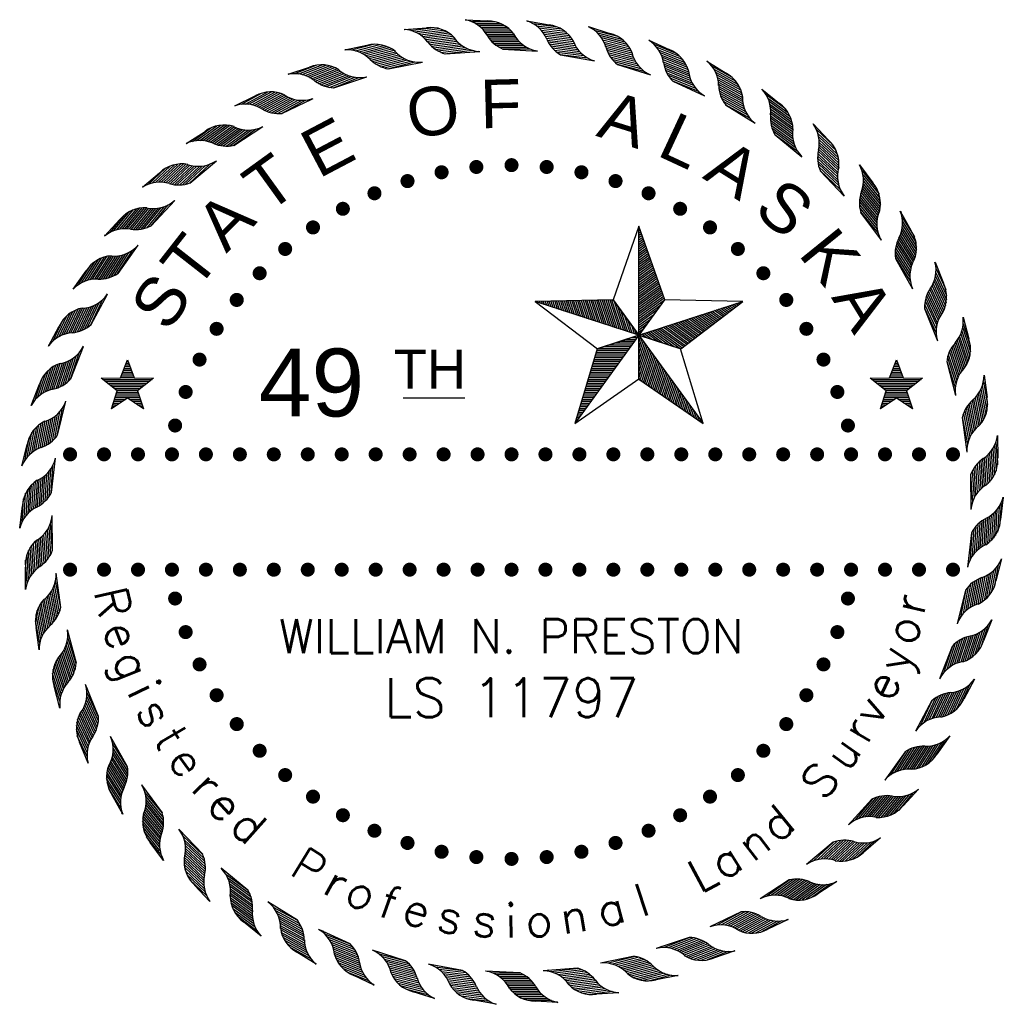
# Paper-space layout '18 NOTES' of a CAD drawing. Extents: x -13.5 to 34, y 0 to 22.
# Tile 6 of 9: x 25.8 to 27.8, y 1.4 to 3.4. Entities that reach past the tile are written whole.
import ezdxf
from ezdxf.enums import TextEntityAlignment as Align

# ---------------------------------------------------------------- set-up
doc = ezdxf.new("R2010")
doc.units = 0
doc.header["$MEASUREMENT"] = 0
doc.layers.add('V-ANNO-SEAL', color=3, linetype='Continuous')
doc.styles.add('HELV', font='HELV.SHX', dxfattribs={"oblique": 15})
doc.styles.add('L80', font='simplex.shx', dxfattribs={"height": 0.08})

# ---------------------------------------------------------------- blocks, each defined once
blk = doc.blocks.new('*X83')
at = {"color": 0}
for p, q in [((3.2609, -0.1013), (3.2633, -0.1013)), ((3.2732, -0.105), (3.3203, -0.105)), ((3.2808, -0.1087), (3.3325, -0.1087)), ((3.2867, -0.1125), (3.3401, -0.1125)), ((3.2914, -0.1163), (3.3458, -0.1163)), ((3.2954, -0.12), (3.3506, -0.12)), ((3.2988, -0.1237), (3.3545, -0.1237)), ((3.3017, -0.1275), (3.3579, -0.1275)), ((3.3042, -0.1313), (3.3602, -0.1313)), ((3.3064, -0.135), (3.3624, -0.135)), ((3.3089, -0.1388), (3.3649, -0.1388)), ((3.3117, -0.1425), (3.3678, -0.1425)), ((3.315, -0.1462), (3.3712, -0.1462)), ((3.3189, -0.15), (3.3751, -0.15)), ((3.3235, -0.1537), (3.3798, -0.1537)), ((3.3291, -0.1575), (3.3856, -0.1575)), ((3.3364, -0.1613), (3.3932, -0.1613)), ((3.3974, -0.165), (3.4053, -0.165))]:
    blk.add_line(p, q, dxfattribs=at)
blk = doc.blocks.new('*X84')
at = {"color": 0}
for p, q in [((4.1435, -0.81), (4.1543, -0.81)), ((4.1449, -0.8063), (4.1529, -0.8063)), ((4.1463, -0.8025), (4.1515, -0.8025)), ((4.1478, -0.7987), (4.1501, -0.7987)), ((4.1364, -0.8287), (4.1614, -0.8287)), ((4.1378, -0.825), (4.16, -0.825)), ((4.1393, -0.8212), (4.1586, -0.8212)), ((4.1407, -0.8175), (4.1572, -0.8175)), ((4.1421, -0.8137), (4.1558, -0.8137)), ((4.0982, -0.8362), (4.1997, -0.8362)), ((4.1029, -0.84), (4.1949, -0.84)), ((4.1077, -0.8438), (4.1902, -0.8438)), ((4.1125, -0.8475), (4.1854, -0.8475)), ((4.1172, -0.8512), (4.1806, -0.8512)), ((4.135, -0.8325), (4.1629, -0.8325)), ((4.122, -0.855), (4.1759, -0.855)), ((4.1246, -0.87), (4.1733, -0.87)), ((4.1258, -0.8662), (4.1721, -0.8662)), ((4.1267, -0.8588), (4.1711, -0.8588)), ((4.127, -0.8625), (4.1708, -0.8625)), ((4.1173, -0.8925), (4.1222, -0.8925)), ((4.1185, -0.8887), (4.1278, -0.8887)), ((4.1197, -0.885), (4.1335, -0.885)), ((4.1209, -0.8812), (4.1391, -0.8812)), ((4.1221, -0.8775), (4.1447, -0.8775)), ((4.1234, -0.8737), (4.1745, -0.8737)), ((4.1531, -0.8775), (4.1757, -0.8775)), ((4.1588, -0.8812), (4.1769, -0.8812)), ((4.1644, -0.885), (4.1781, -0.885)), ((4.17, -0.8887), (4.1793, -0.8887)), ((4.1756, -0.8925), (4.1806, -0.8925)), ((4.1161, -0.8962), (4.1166, -0.8962)), ((4.1813, -0.8962), (4.1818, -0.8962))]:
    blk.add_line(p, q, dxfattribs=at)
blk = doc.blocks.new('*X85')
at = {"color": 0}
for p, q in [((3.6032, -0.75), (3.6147, -0.75)), ((3.6148, -0.7462), (3.6174, -0.7462)), ((3.5455, -0.7687), (3.6011, -0.7687)), ((3.5571, -0.765), (3.6038, -0.765)), ((3.5686, -0.7612), (3.6065, -0.7612)), ((3.5801, -0.7575), (3.6092, -0.7575)), ((3.5917, -0.7537), (3.6119, -0.7537)), ((3.5268, -0.7913), (3.5848, -0.7913)), ((3.5279, -0.7875), (3.5875, -0.7875)), ((3.529, -0.7837), (3.5902, -0.7837)), ((3.5301, -0.78), (3.5929, -0.78)), ((3.5313, -0.7762), (3.5956, -0.7762)), ((3.534, -0.7725), (3.5983, -0.7725)), ((3.5212, -0.81), (3.5712, -0.81)), ((3.5223, -0.8063), (3.5739, -0.8063)), ((3.5234, -0.8025), (3.5766, -0.8025)), ((3.5245, -0.7987), (3.5793, -0.7987)), ((3.5257, -0.795), (3.582, -0.795)), ((3.5156, -0.8287), (3.5576, -0.8287)), ((3.5167, -0.825), (3.5603, -0.825)), ((3.5178, -0.8212), (3.563, -0.8212)), ((3.5189, -0.8175), (3.5657, -0.8175)), ((3.5201, -0.8137), (3.5684, -0.8137)), ((3.5089, -0.8512), (3.5412, -0.8512)), ((3.51, -0.8475), (3.544, -0.8475)), ((3.5111, -0.8438), (3.5467, -0.8438)), ((3.5122, -0.84), (3.5494, -0.84)), ((3.5133, -0.8362), (3.5521, -0.8362)), ((3.5145, -0.8325), (3.5548, -0.8325)), ((3.5033, -0.87), (3.5276, -0.87)), ((3.5044, -0.8662), (3.5304, -0.8662)), ((3.5055, -0.8625), (3.5331, -0.8625)), ((3.5066, -0.8588), (3.5358, -0.8588)), ((3.5077, -0.855), (3.5385, -0.855)), ((3.4965, -0.8925), (3.5113, -0.8925)), ((3.4977, -0.8887), (3.514, -0.8887)), ((3.4988, -0.885), (3.5168, -0.885)), ((3.4999, -0.8812), (3.5195, -0.8812)), ((3.501, -0.8775), (3.5222, -0.8775)), ((3.5021, -0.8737), (3.5249, -0.8737)), ((3.4909, -0.9113), (3.4977, -0.9113)), ((3.4921, -0.9075), (3.5004, -0.9075)), ((3.4932, -0.9037), (3.5032, -0.9037)), ((3.4943, -0.9), (3.5059, -0.9)), ((3.4954, -0.8962), (3.5086, -0.8962)), ((3.4865, -0.9263), (3.4868, -0.9263)), ((3.4876, -0.9225), (3.4896, -0.9225)), ((3.4887, -0.9187), (3.4923, -0.9187)), ((3.4898, -0.915), (3.495, -0.915))]:
    blk.add_line(p, q, dxfattribs=at)
blk = doc.blocks.new('J-Robar')
for p, q in [((-0.2181, 0.9804), (-0.1724, 0.9836)), ((-0.0941, 1), (-0.0484, 0.9975)), ((0.0313, 0.9977), (0.0764, 0.9894)), ((0.1562, 0.9859), (0.1999, 0.972)), ((-0.3386, 0.939), (-0.2936, 0.948)), ((-0.0179, 0.9403), (0.0525, 0.9364)), ((0.2787, 0.9585), (0.3203, 0.9393)), ((-0.135, 0.9307), (-0.0646, 0.9356)), ((0.0994, 0.9288), (0.1688, 0.9162)), ((-0.4538, 0.8892), (-0.4103, 0.9037)), ((-0.2499, 0.9001), (-0.1808, 0.9139)), ((0.2152, 0.9091), (0.2824, 0.8878)), ((0.3968, 0.916), (0.4357, 0.8917)), ((-0.3609, 0.8617), (-0.294, 0.884)), ((0.3276, 0.8749), (0.3916, 0.8454)), ((-0.5618, 0.8253), (-0.5204, 0.8451)), ((-0.4662, 0.8097), (-0.4026, 0.8402)), ((0.5086, 0.859), (0.5442, 0.8301)), ((0.4348, 0.8269), (0.4946, 0.7896)), ((-0.5642, 0.7448), (-0.5049, 0.7831)), ((0.6124, 0.7885), (0.6441, 0.7553)), ((-0.6609, 0.7484), (-0.6224, 0.7732)), ((0.5352, 0.7659), (0.5899, 0.7214)), ((-0.6532, 0.6682), (-0.5992, 0.7136)), ((0.7066, 0.7055), (0.7338, 0.6686)), ((-0.7497, 0.6596), (-0.7146, 0.6891)), ((0.6271, 0.6928), (0.6758, 0.6418)), ((-0.732, 0.5811), (-0.6841, 0.6329)), ((0.7091, 0.6087), (0.751, 0.552)), ((0.7896, 0.6114), (0.812, 0.5714)), ((-0.8266, 0.5604), (-0.7954, 0.5941)), ((0.2587, 0.5807), (0.2067, 0.4309)), ((0.2588, 0.3591), (0.2587, 0.5807)), ((0.3112, 0.4313), (0.2587, 0.5807)), ((-0.7992, 0.4848), (-0.7582, 0.5421)), ((0.78, 0.515), (0.8144, 0.4535)), ((0.8601, 0.5076), (0.8773, 0.4651)), ((-0.8904, 0.4524), (-0.8638, 0.4897)), ((-0.8538, 0.3808), (-0.8203, 0.4428)), ((0.2064, 0.4312), (0.0481, 0.4274)), ((0.2588, 0.3591), (0.0481, 0.4274)), ((0.0481, 0.4274), (0.1745, 0.3317)), ((0.2588, 0.3591), (0.2064, 0.4312)), ((0.2588, 0.3591), (0.2064, 0.4312)), ((0.2067, 0.4309), (0.2588, 0.3591)), ((0.2067, 0.4309), (0.2588, 0.3591)), ((0.2588, 0.3591), (0.3112, 0.4313)), ((0.2588, 0.3591), (0.3112, 0.4313)), ((0.311, 0.4309), (0.2588, 0.3591)), ((0.311, 0.4309), (0.2588, 0.3591)), ((0.2588, 0.3591), (0.4695, 0.4278)), ((0.4695, 0.4278), (0.311, 0.4309)), ((0.3436, 0.3317), (0.4695, 0.4278)), ((0.8385, 0.4132), (0.865, 0.3478)), ((0.9171, 0.3958), (0.9288, 0.3515)), ((-0.9403, 0.3372), (-0.9185, 0.3776)), ((0.2588, 0.3591), (0.1288, 0.1798)), ((0.2588, 0.3591), (0.1741, 0.3316)), ((0.2588, 0.3591), (0.1741, 0.3316)), ((0.1745, 0.3317), (0.2588, 0.3591)), ((0.1745, 0.3317), (0.2588, 0.3591)), ((0.2588, 0.2705), (0.2588, 0.3591)), ((0.2588, 0.3591), (0.2589, 0.27)), ((0.2588, 0.3591), (0.3892, 0.1801)), ((0.3432, 0.3317), (0.2588, 0.3591)), ((0.2588, 0.3591), (0.2589, 0.27)), ((0.2588, 0.3591), (0.3436, 0.3317)), ((0.2588, 0.2705), (0.2588, 0.3591)), ((0.2588, 0.3591), (0.3436, 0.3317)), ((0.3432, 0.3317), (0.2588, 0.3591)), ((-0.8949, 0.2707), (-0.8695, 0.3365)), ((0.1741, 0.3316), (0.1288, 0.1798)), ((0.3892, 0.1801), (0.3432, 0.3317)), ((-0.794, 0.2729), (-0.7802, 0.3093)), ((-0.7802, 0.3093), (-0.7664, 0.2729)), ((0.7679, 0.2729), (0.7817, 0.3093)), ((0.7817, 0.3093), (0.7955, 0.2729)), ((0.8838, 0.3049), (0.9019, 0.2367)), ((-0.8334, 0.2719), (-0.794, 0.2729)), ((-0.8009, 0.2463), (-0.8334, 0.2719)), ((-0.7664, 0.2729), (-0.727, 0.2719)), ((-0.727, 0.2719), (-0.7595, 0.2463)), ((0.1288, 0.1798), (0.2588, 0.2705)), ((0.2589, 0.27), (0.3892, 0.1801)), ((0.7285, 0.2719), (0.7679, 0.2729)), ((0.761, 0.2463), (0.7285, 0.2719)), ((0.7955, 0.2729), (0.8349, 0.2719)), ((0.8349, 0.2719), (0.8024, 0.2463)), ((0.9596, 0.2777), (0.9657, 0.2323)), ((-0.9753, 0.2167), (-0.9587, 0.2595)), ((-0.8127, 0.2098), (-0.8009, 0.2463)), ((-0.7595, 0.2463), (-0.7476, 0.2098)), ((0.7492, 0.2098), (0.761, 0.2463)), ((0.8024, 0.2463), (0.8142, 0.2098)), ((-0.9219, 0.1564), (-0.9049, 0.2249)), ((-0.7802, 0.2315), (-0.8127, 0.2098)), ((-0.7476, 0.2098), (-0.7802, 0.2315)), ((-0.2198, 0.2319), (-0.0947, 0.2319)), ((0.7817, 0.2315), (0.7492, 0.2098)), ((0.8142, 0.2098), (0.7817, 0.2315)), ((0.9152, 0.1917), (0.9246, 0.1218)), ((0.987, 0.1553), (0.9874, 0.1094)), ((-0.9945, 0.0937), (-0.9838, 0.1373)), ((-0.9344, 0.0396), (-0.9261, 0.1097)), ((0.9322, 0.0754), (0.9327, 0.0049)), ((0.9988, 0.0303), (0.9934, -0.0152)), ((-0.9988, -0.0327), (-0.9934, 0.0129)), ((-0.9322, -0.0778), (-0.9327, -0.0073)), ((0.9344, -0.042), (0.9261, -0.112)), ((0.9949, -0.0951), (0.9838, -0.1396)), ((-0.987, -0.1576), (-0.9874, -0.1117)), ((-0.9152, -0.194), (-0.9246, -0.1241)), ((0.9219, -0.1588), (0.9049, -0.2272)), ((0.9753, -0.2191), (0.9587, -0.2618)), ((-0.9596, -0.2801), (-0.9657, -0.2346)), ((-0.8838, -0.3072), (-0.9019, -0.239)), ((0.8949, -0.2731), (0.8695, -0.3389)), ((0.9403, -0.3396), (0.9185, -0.3799)), ((-0.9171, -0.3981), (-0.9288, -0.3538)), ((-0.8385, -0.4156), (-0.865, -0.3502)), ((0.8538, -0.3831), (0.8203, -0.4452)), ((-0.78, -0.5174), (-0.8144, -0.4558)), ((0.8904, -0.4548), (0.8638, -0.4921)), ((-0.8601, -0.51), (-0.8773, -0.4675)), ((0.7992, -0.4871), (0.7582, -0.5445)), ((-0.7091, -0.6111), (-0.751, -0.5543)), ((-0.7896, -0.6137), (-0.812, -0.5737)), ((0.8266, -0.5628), (0.7954, -0.5965)), ((0.732, -0.5834), (0.6841, -0.6352)), ((-0.6271, -0.6951), (-0.6758, -0.6441)), ((-0.7066, -0.7079), (-0.7338, -0.671)), ((0.6532, -0.6706), (0.5992, -0.716)), ((0.7497, -0.662), (0.7146, -0.6915)), ((-0.5352, -0.7683), (-0.5899, -0.7237)), ((-0.6124, -0.7908), (-0.6441, -0.7577)), ((0.5642, -0.7472), (0.5049, -0.7854)), ((0.6609, -0.7507), (0.6224, -0.7756)), ((-0.4348, -0.8293), (-0.4946, -0.792)), ((0.4662, -0.812), (0.4026, -0.8425)), ((-0.5086, -0.8614), (-0.5442, -0.8324)), ((0.5618, -0.8276), (0.5204, -0.8475)), ((-0.3276, -0.8773), (-0.3916, -0.8477)), ((0.3609, -0.864), (0.294, -0.8864)), ((-0.3968, -0.9183), (-0.4357, -0.8941)), ((-0.2152, -0.9114), (-0.2824, -0.8901)), ((0.4538, -0.8915), (0.4103, -0.906)), ((-0.0994, -0.9312), (-0.1688, -0.9185)), ((0.2499, -0.9025), (0.1808, -0.9162)), ((0.0179, -0.9363), (-0.0525, -0.9324)), ((0.135, -0.9267), (0.0646, -0.9317)), ((-0.2787, -0.9608), (-0.3203, -0.9416)), ((0.3386, -0.9414), (0.2936, -0.9503)), ((-0.1562, -0.9882), (-0.1999, -0.9744)), ((0.2181, -0.9764), (0.1724, -0.9796)), ((-0.0313, -1), (-0.0764, -0.9918)), ((0.0941, -0.996), (0.0484, -0.9935))]:
    blk.add_line(p, q)
at = {"const_width": 0.0143}
for points in [[(-0.1492, 0.6901, 1), (-0.1349, 0.6901, 1)], [(-0.0785, 0.7009, 1), (-0.0643, 0.7009, 1)], [(-0.0071, 0.7046, 1), (0.0071, 0.7046, 1)], [(0.0643, 0.7009, 1), (0.0785, 0.7009, 1)], [(0.1349, 0.6901, 1), (0.1492, 0.6901, 1)], [(-0.2184, 0.6722, 1), (-0.2041, 0.6722, 1)], [(0.2041, 0.6722, 1), (0.2184, 0.6722, 1)], [(-0.2854, 0.6474, 1), (-0.2712, 0.6474, 1)], [(0.2712, 0.6474, 1), (0.2854, 0.6474, 1)], [(-0.3496, 0.6159, 1), (-0.3354, 0.6159, 1)], [(0.3354, 0.6159, 1), (0.3496, 0.6159, 1)], [(-0.4103, 0.5781, 1), (-0.396, 0.5781, 1)], [(0.396, 0.5781, 1), (0.4103, 0.5781, 1)], [(-0.4668, 0.5343, 1), (-0.4526, 0.5343, 1)], [(0.4526, 0.5343, 1), (0.4668, 0.5343, 1)], [(-0.5186, 0.485, 1), (-0.5044, 0.485, 1)], [(0.5044, 0.485, 1), (0.5186, 0.485, 1)], [(-0.5652, 0.4308, 1), (-0.5509, 0.4308, 1)], [(0.5509, 0.4308, 1), (0.5652, 0.4308, 1)], [(-0.606, 0.3721, 1), (-0.5918, 0.3721, 1)], [(0.5918, 0.3721, 1), (0.606, 0.3721, 1)], [(-0.6407, 0.3096, 1), (-0.6265, 0.3096, 1)], [(0.6265, 0.3096, 1), (0.6407, 0.3096, 1)], [(-0.6689, 0.2439, 1), (-0.6547, 0.2439, 1)], [(0.6547, 0.2439, 1), (0.6689, 0.2439, 1)], [(-0.6903, 0.1757, 1), (-0.6761, 0.1757, 1)], [(0.6761, 0.1757, 1), (0.6903, 0.1757, 1)], [(-0.9037, 0.1171, 1), (-0.8894, 0.1171, 1)], [(-0.8347, 0.1171, 1), (-0.8205, 0.1171, 1)], [(-0.7657, 0.1171, 1), (-0.7515, 0.1171, 1)], [(-0.6968, 0.1171, 1), (-0.6825, 0.1171, 1)], [(-0.6278, 0.1171, 1), (-0.6136, 0.1171, 1)], [(-0.5588, 0.1171, 1), (-0.5446, 0.1171, 1)], [(-0.4899, 0.1171, 1), (-0.4756, 0.1171, 1)], [(-0.4209, 0.1171, 1), (-0.4067, 0.1171, 1)], [(-0.3519, 0.1171, 1), (-0.3377, 0.1171, 1)], [(-0.283, 0.1171, 1), (-0.2687, 0.1171, 1)], [(-0.214, 0.1171, 1), (-0.1998, 0.1171, 1)], [(-0.1451, 0.1171, 1), (-0.1308, 0.1171, 1)], [(-0.0761, 0.1171, 1), (-0.0618, 0.1171, 1)], [(-0.0071, 0.1171, 1), (0.0071, 0.1171, 1)], [(0.0618, 0.1171, 1), (0.0761, 0.1171, 1)], [(0.1308, 0.1171, 1), (0.1451, 0.1171, 1)], [(0.1998, 0.1171, 1), (0.214, 0.1171, 1)], [(0.2687, 0.1171, 1), (0.283, 0.1171, 1)], [(0.3377, 0.1171, 1), (0.3519, 0.1171, 1)], [(0.4067, 0.1171, 1), (0.4209, 0.1171, 1)], [(0.4756, 0.1171, 1), (0.4899, 0.1171, 1)], [(0.5446, 0.1171, 1), (0.5588, 0.1171, 1)], [(0.6136, 0.1171, 1), (0.6278, 0.1171, 1)], [(0.6825, 0.1171, 1), (0.6968, 0.1171, 1)], [(0.7515, 0.1171, 1), (0.7657, 0.1171, 1)], [(0.8205, 0.1171, 1), (0.8347, 0.1171, 1)], [(0.8894, 0.1171, 1), (0.9037, 0.1171, 1)], [(-0.9037, -0.1171, -1), (-0.8894, -0.1171, -1)], [(-0.8347, -0.1171, -1), (-0.8205, -0.1171, -1)], [(-0.7657, -0.1171, -1), (-0.7515, -0.1171, -1)], [(-0.6968, -0.1171, -1), (-0.6825, -0.1171, -1)], [(-0.6278, -0.1171, -1), (-0.6136, -0.1171, -1)], [(-0.5588, -0.1171, -1), (-0.5446, -0.1171, -1)], [(-0.4899, -0.1171, -1), (-0.4756, -0.1171, -1)], [(-0.4209, -0.1171, -1), (-0.4067, -0.1171, -1)], [(-0.3519, -0.1171, -1), (-0.3377, -0.1171, -1)], [(-0.283, -0.1171, -1), (-0.2687, -0.1171, -1)], [(-0.214, -0.1171, -1), (-0.1998, -0.1171, -1)], [(-0.1451, -0.1171, -1), (-0.1308, -0.1171, -1)], [(-0.0761, -0.1171, -1), (-0.0618, -0.1171, -1)], [(-0.0071, -0.1171, -1), (0.0071, -0.1171, -1)], [(0.0618, -0.1171, -1), (0.0761, -0.1171, -1)], [(0.1308, -0.1171, -1), (0.1451, -0.1171, -1)], [(0.1998, -0.1171, -1), (0.214, -0.1171, -1)], [(0.2687, -0.1171, -1), (0.283, -0.1171, -1)], [(0.3377, -0.1171, -1), (0.3519, -0.1171, -1)], [(0.4067, -0.1171, -1), (0.4209, -0.1171, -1)], [(0.4756, -0.1171, -1), (0.4899, -0.1171, -1)], [(0.5446, -0.1171, -1), (0.5588, -0.1171, -1)], [(0.6136, -0.1171, -1), (0.6278, -0.1171, -1)], [(0.6825, -0.1171, -1), (0.6968, -0.1171, -1)], [(0.7515, -0.1171, -1), (0.7657, -0.1171, -1)], [(0.8205, -0.1171, -1), (0.8347, -0.1171, -1)], [(0.8894, -0.1171, -1), (0.9037, -0.1171, -1)], [(-0.6903, -0.1757, -1), (-0.6761, -0.1757, -1)], [(0.6761, -0.1757, -1), (0.6903, -0.1757, -1)], [(-0.6689, -0.2439, -1), (-0.6547, -0.2439, -1)], [(0.6547, -0.2439, -1), (0.6689, -0.2439, -1)], [(-0.6407, -0.3096, -1), (-0.6265, -0.3096, -1)], [(0.6265, -0.3096, -1), (0.6407, -0.3096, -1)], [(-0.606, -0.3721, -1), (-0.5918, -0.3721, -1)], [(0.5918, -0.3721, -1), (0.606, -0.3721, -1)], [(-0.5652, -0.4308, -1), (-0.5509, -0.4308, -1)], [(0.5509, -0.4308, -1), (0.5652, -0.4308, -1)], [(-0.5186, -0.485, -1), (-0.5044, -0.485, -1)], [(0.5044, -0.485, -1), (0.5186, -0.485, -1)], [(-0.4668, -0.5343, -1), (-0.4526, -0.5343, -1)], [(0.4526, -0.5343, -1), (0.4668, -0.5343, -1)], [(-0.4103, -0.5781, -1), (-0.396, -0.5781, -1)], [(0.396, -0.5781, -1), (0.4103, -0.5781, -1)], [(-0.3496, -0.6159, -1), (-0.3354, -0.6159, -1)], [(0.3354, -0.6159, -1), (0.3496, -0.6159, -1)], [(-0.2854, -0.6474, -1), (-0.2712, -0.6474, -1)], [(0.2712, -0.6474, -1), (0.2854, -0.6474, -1)], [(-0.2184, -0.6722, -1), (-0.2041, -0.6722, -1)], [(0.2041, -0.6722, -1), (0.2184, -0.6722, -1)], [(-0.1492, -0.6901, -1), (-0.1349, -0.6901, -1)], [(0.1349, -0.6901, -1), (0.1492, -0.6901, -1)], [(-0.0785, -0.7009, -1), (-0.0643, -0.7009, -1)], [(-0.0071, -0.7046, -1), (0.0071, -0.7046, -1)], [(0.0643, -0.7009, -1), (0.0785, -0.7009, -1)]]:
    blk.add_lwpolyline(points, format="xyb", close=True, dxfattribs=at)
for centre, start, end in [((-0.1061, 0.9357), 29.9058, 79.5045), ((-0.2219, 0.915), 37.1058, 86.7045), ((-0.1637, 0.9187), 43.4153, 97.632), ((-0.0479, 0.932), 36.2153, 90.432), ((0.0114, 0.9353), 22.7058, 72.3045), ((0.0687, 0.9244), 29.0153, 83.232), ((0.1287, 0.9265), 15.5058, 65.1045), ((-0.0629, 1.001), 214.2426, 268.4594), ((0.0076, 1.0006), 209.5938, 247.2078), ((0.0624, 1.0011), 207.0426, 261.2594), ((0.1323, 0.9855), 202.3938, 240.0078), ((0.1842, 0.9085), 21.8153, 76.032), ((-0.2769, 0.8847), 50.6153, 104.832), ((-0.1173, 0.9937), 216.7938, 254.4078), ((0.1868, 0.9791), 199.8426, 254.0594), ((0.2549, 0.9611), 195.1938, 232.8078), ((0.2439, 0.9031), 8.3058, 57.9045), ((-0.3341, 0.8737), 44.3058, 93.9045), ((-0.1872, 0.979), 221.4426, 275.6594), ((0.3082, 0.948), 192.6426, 246.8594), ((0.2967, 0.8783), 14.6153, 68.832), ((-0.3857, 0.843), 57.8153, 112.032), ((-0.2402, 0.9649), 223.9938, 261.6078), ((0.3735, 0.9216), 187.9938, 225.6078), ((0.3553, 0.8653), 1.1058, 50.7045), ((-0.4412, 0.825), 51.5058, 101.1045), ((-0.3086, 0.9478), 228.6426, 282.8594), ((0.4247, 0.9019), 185.4426, 239.6594), ((0.4046, 0.8341), 7.4153, 61.632), ((-0.3594, 0.9272), 231.1938, 268.8078), ((0.4862, 0.8675), 180.7938, 218.4078), ((-0.4885, 0.788), 65.0153, 119.232), ((-0.4251, 0.9017), 235.8426, 290.0594), ((0.5345, 0.8415), 178.2426, 232.4594), ((0.4611, 0.814), 353.9058, 43.5045), ((-0.5412, 0.7632), 58.7058, 108.3045), ((0.5061, 0.7768), 0.2153, 54.432), ((-0.4729, 0.8748), 238.3938, 276.0078), ((0.5913, 0.7997), 173.5938, 211.2078), ((-0.5835, 0.7206), 72.2153, 126.432), ((-0.5349, 0.8413), 243.0426, 297.2594), ((0.5597, 0.7498), 346.7058, 36.3045), ((0.6359, 0.7679), 171.0426, 225.2594), ((-0.6328, 0.6893), 65.9058, 115.5045), ((-0.579, 0.8086), 245.5938, 283.2078), ((0.5996, 0.7073), 353.0153, 47.232), ((0.687, 0.7193), 166.3938, 204.0078), ((-0.6694, 0.6417), 79.4153, 133.632), ((-0.6363, 0.7676), 250.2426, 304.4594), ((0.7273, 0.6821), 163.8426, 218.0594), ((0.6494, 0.6737), 339.5058, 29.1045), ((-0.7143, 0.6045), 73.1058, 122.7045), ((-0.6759, 0.7297), 252.7938, 290.4078), ((0.6837, 0.6265), 345.8153, 40.032), ((0.7719, 0.6275), 159.1938, 196.8078), ((-0.7276, 0.6818), 257.4426, 311.6594), ((-0.7447, 0.5528), 86.6153, 140.832), ((0.8072, 0.5856), 156.6426, 210.8594), ((0.7288, 0.587), 332.3058, 21.9045), ((-0.7622, 0.6392), 259.9938, 297.6078), ((-0.7846, 0.5102), 80.3058, 129.9045), ((0.757, 0.5359), 338.6153, 32.832), ((-0.8075, 0.5852), 264.6426, 318.8594), ((0.8446, 0.5258), 151.9938, 189.6078), ((-0.8083, 0.4551), 93.8153, 148.032), ((0.8744, 0.4798), 149.4426, 203.6594), ((0.7968, 0.491), 325.1058, 14.7045), ((-0.8364, 0.5386), 267.1938, 304.8078), ((-0.8425, 0.4079), 87.5058, 137.1045), ((0.8183, 0.4368), 331.4153, 25.632), ((-0.8746, 0.4794), 271.8426, 326.0594), ((0.904, 0.4158), 144.7938, 182.4078), ((-0.8591, 0.3502), 101.0153, 155.232), ((0.9277, 0.3664), 142.2426, 196.4594), ((-0.8975, 0.4295), 274.3938, 312.0078), ((0.8522, 0.3872), 317.9058, 7.5045), ((-0.8871, 0.2991), 94.7058, 144.3045), ((0.9491, 0.2992), 137.5938, 175.2078), ((0.8668, 0.3308), 324.2153, 18.432), ((-0.9279, 0.366), 279.0426, 333.2594), ((-0.8963, 0.2397), 108.2153, 162.432), ((0.9665, 0.2472), 135.0426, 189.2594), ((-0.9444, 0.3136), 281.5938, 319.2078), ((0.8942, 0.2774), 310.7058, 0.3045), ((-0.9178, 0.1855), 101.9058, 151.5045), ((-0.9666, 0.2468), 286.2426, 340.4594), ((0.9793, 0.1779), 130.3938, 168.0078), ((0.9015, 0.2195), 317.0153, 11.232), ((-0.9195, 0.1255), 115.4153, 169.632), ((0.99, 0.1241), 127.8426, 182.0594), ((-0.9764, 0.1928), 288.7938, 326.4078), ((0.922, 0.1631), 303.5058, 353.1045), ((-0.9339, 0.069), 109.1058, 157.8511), ((-0.9901, 0.1237), 293.4426, 347.6594), ((0.994, 0.0538), 123.1938, 160.8078), ((0.9221, 0.1048), 309.8153, 4.032), ((-0.9281, 0.0093), 122.6153, 176.832), ((0.9979, -0.001), 120.6426, 174.8594), ((-0.993, 0.0689), 295.9938, 333.6078), ((0.9353, 0.0463), 296.3058, 345.9045), ((-0.9353, -0.0486), 116.3058, 165.9045), ((-0.9979, -0.0014), 300.6426, 354.8594), ((0.993, -0.0712), 115.9938, 153.6078), ((0.9281, -0.0116), 302.6153, 356.832), ((-0.9221, -0.1071), 129.8153, 184.032), ((-0.994, -0.0561), 303.1938, 340.8078), ((0.9901, -0.126), 113.4426, 167.6594), ((0.9339, -0.0714), 289.1058, 338.7045), ((-0.922, -0.1655), 123.5058, 173.1045), ((-0.99, -0.1265), 307.8426, 2.0594), ((0.9764, -0.1951), 108.7938, 146.4078), ((0.9195, -0.1278), 295.4153, 349.632), ((-0.9015, -0.2219), 137.0153, 191.232), ((-0.9793, -0.1803), 310.3938, 348.0078), ((0.9666, -0.2491), 106.2426, 160.4594), ((0.9178, -0.1878), 281.9058, 331.5045), ((-0.8942, -0.2797), 130.7058, 180.3045), ((-0.9665, -0.2496), 315.0426, 9.2594), ((0.9444, -0.316), 101.5938, 139.2078), ((0.8963, -0.2421), 288.2153, 342.432), ((-0.8668, -0.3331), 144.2153, 198.432), ((-0.9491, -0.3016), 317.5938, 355.2078), ((0.9279, -0.3683), 99.0426, 153.2594), ((0.8871, -0.3014), 274.7058, 324.3045), ((-0.8522, -0.3896), 137.9058, 187.5045), ((-0.9277, -0.3687), 322.2426, 16.4594), ((0.8975, -0.4319), 94.3938, 132.0078), ((0.8591, -0.3525), 281.0153, 335.232), ((-0.8183, -0.4391), 151.4153, 205.632), ((-0.904, -0.4182), 324.7938, 2.4078), ((0.8746, -0.4817), 91.8426, 146.0594), ((-0.7968, -0.4933), 145.1058, 194.7045), ((-0.8744, -0.4821), 329.4426, 23.6594), ((0.8425, -0.4102), 267.5058, 317.1045), ((0.8364, -0.541), 87.1938, 124.8078), ((0.8083, -0.4574), 273.8153, 328.032), ((-0.757, -0.5382), 158.6153, 212.832), ((-0.8446, -0.5282), 331.9938, 9.6078), ((0.8075, -0.5875), 84.6426, 138.8594), ((-0.7288, -0.5893), 152.3058, 201.9045), ((-0.8072, -0.5879), 336.6426, 30.8594), ((0.7622, -0.6415), 79.9938, 117.6078), ((0.7846, -0.5126), 260.3058, 309.9045), ((0.7447, -0.5551), 266.6153, 320.832), ((-0.6837, -0.6289), 165.8153, 220.032), ((-0.7719, -0.6299), 339.1938, 16.8078), ((0.7276, -0.6841), 77.4426, 131.6594), ((-0.6494, -0.676), 159.5058, 209.1045), ((-0.7273, -0.6844), 343.8426, 38.0594), ((0.6759, -0.732), 72.7938, 110.4078), ((0.7143, -0.6069), 253.1058, 302.7045), ((-0.687, -0.7217), 346.3938, 24.0078), ((0.6694, -0.6441), 259.4153, 313.632), ((-0.5996, -0.7096), 173.0153, 227.232), ((0.6363, -0.7699), 70.2426, 124.4594), ((-0.5597, -0.7521), 166.7058, 216.3045), ((-0.6359, -0.7702), 351.0426, 45.2594), ((0.579, -0.811), 65.5938, 103.2078), ((0.6328, -0.6916), 245.9058, 295.5045), ((-0.5061, -0.7792), 180.2153, 234.432), ((-0.5913, -0.8021), 353.5938, 31.2078), ((0.5349, -0.8436), 63.0426, 117.2594), ((0.5835, -0.7229), 252.2153, 306.432), ((-0.5345, -0.8439), 358.2426, 52.4594), ((-0.4611, -0.8163), 173.9058, 223.5045), ((0.4729, -0.8772), 58.3938, 96.0078), ((-0.4862, -0.8699), 0.7938, 38.4078), ((0.4251, -0.904), 55.8426, 110.0594), ((0.5412, -0.7655), 238.7058, 288.3045), ((-0.4046, -0.8365), 187.4153, 241.632), ((-0.4247, -0.9042), 5.4426, 59.6594), ((0.4885, -0.7904), 245.0153, 299.232), ((-0.3553, -0.8677), 181.1058, 230.7045), ((-0.3735, -0.924), 7.9938, 45.6078), ((0.3594, -0.9295), 51.1938, 88.8078), ((0.4412, -0.8273), 231.5058, 281.1045), ((-0.2967, -0.8806), 194.6153, 248.832), ((-0.3082, -0.9503), 12.6426, 66.8594), ((0.3086, -0.9502), 48.6426, 102.8594), ((-0.2439, -0.9054), 188.3058, 237.9045), ((-0.2549, -0.9635), 15.1938, 52.8078), ((-0.1868, -0.9814), 19.8426, 74.0594), ((0.1872, -0.9814), 41.4426, 95.6594), ((0.2402, -0.9673), 43.9938, 81.6078), ((0.3857, -0.8454), 237.8153, 292.032), ((-0.1842, -0.9109), 201.8153, 256.032), ((-0.1323, -0.9878), 22.3938, 60.0078), ((-0.0624, -0.9971), 27.0426, 81.2594), ((-0.0076, -0.9966), 29.5938, 67.2078), ((0.0629, -0.9971), 34.2426, 88.4594), ((0.1173, -0.9897), 36.7938, 74.4078), ((0.2769, -0.8871), 230.6153, 284.832), ((0.3341, -0.8761), 224.3058, 273.9045), ((-0.1287, -0.9288), 195.5058, 245.1045), ((-0.0687, -0.9268), 209.0153, 263.232), ((0.1637, -0.9148), 223.4153, 277.632), ((0.2219, -0.9111), 217.1058, 266.7045), ((-0.0114, -0.9377), 202.7058, 252.3045), ((0.0479, -0.9281), 216.2153, 270.432), ((0.1061, -0.9317), 209.9058, 259.5045)]:
    blk.add_arc(centre, 0.0654, start, end)
for name, p, xscale, yscale, zscale, rotation in [('*X83', (-3.4169, 0.6766), 0.9852121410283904, 0.9852121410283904, 0.9852121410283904, 7.200000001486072), ('*X83', (-3.1426, 1.499), 0.9852121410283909, 0.9852121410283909, 0.9852121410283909, 352.7999999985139), ('*X83', (-2.9298, 1.881), 0.9852121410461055, 0.9852121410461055, 0.9852121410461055, 345.6000000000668), ('*X83', (-3.4742, 0.2368), 0.9852121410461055, 0.9852121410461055, 0.9852121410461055, 14.39999999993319), ('*X83', (-3.4766, -0.2005), 0.9852121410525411, 0.9852121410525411, 0.9852121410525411, 21.5999999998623), ('*X83', (-2.6708, 2.2334), 0.9852121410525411, 0.9852121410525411, 0.9852121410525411, 338.4000000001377), ('*X83', (-2.3697, 2.5505), 0.9852121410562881, 0.9852121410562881, 0.9852121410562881, 331.2000000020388), ('*X83', (-3.4242, -0.6347), 0.9852121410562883, 0.9852121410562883, 0.9852121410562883, 28.79999999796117), ('*X83', (-2.0312, 2.8274), 0.9852121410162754, 0.9852121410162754, 0.9852121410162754, 324.0000000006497), ('*X83', (-3.3178, -1.0589), 0.9852121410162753, 0.9852121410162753, 0.9852121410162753, 35.99999999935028), ('*X83', (-1.6607, 3.0596), 0.9852121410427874, 0.9852121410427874, 0.9852121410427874, 316.8000000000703), ('*X83', (-3.1591, -1.4664), 0.9852121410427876, 0.9852121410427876, 0.9852121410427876, 43.19999999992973), ('*X83', (-1.2639, 3.2436), 0.9852121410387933, 0.9852121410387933, 0.9852121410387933, 309.5999999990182), ('*X83', (-2.9505, -1.8507), 0.9852121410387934, 0.9852121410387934, 0.9852121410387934, 50.40000000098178), ('*X83', (-0.8473, 3.3765), 0.9852121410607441, 0.9852121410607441, 0.9852121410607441, 302.4000000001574), ('*X83', (-2.6954, -2.206), 0.9852121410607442, 0.9852121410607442, 0.9852121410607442, 57.59999999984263), ('*X85', (3.5742, 1.8605), 0.9852121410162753, 0.9852121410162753, 0.9852121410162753, 215.9999999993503), ('*X85', (2.7112, -2.33), 0.9852121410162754, 0.9852121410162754, 0.9852121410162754, 144.0000000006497), ('*X83', (-0.4173, 3.456), 0.9852121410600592, 0.9852121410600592, 0.9852121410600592, 295.200000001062), ('*X85', (-0.1445, 3.9762), 0.9852121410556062, 0.9852121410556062, 0.9852121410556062, 287.9999999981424), ('*X83', (-2.3978, -2.5264), 0.9852121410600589, 0.9852121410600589, 0.9852121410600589, 64.79999999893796), ('*X83', (0.0193, 3.4811), 0.9852121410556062, 0.9852121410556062, 0.9852121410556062, 287.9999999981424), ('*X83', (-2.0624, -2.807), 0.9852121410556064, 0.9852121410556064, 0.9852121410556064, 72.00000000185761), ('*X85', (-1.5409, -2.8042), 0.9852121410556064, 0.9852121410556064, 0.9852121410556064, 72.00000000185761), ('*X83', (0.4556, 3.4512), 0.985212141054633, 0.985212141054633, 0.985212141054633, 280.8000000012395), ('*X83', (-1.6945, -3.0434), 0.9852121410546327, 0.9852121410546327, 0.9852121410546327, 79.19999999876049), ('*X83', (0.8847, 3.3669), 0.9852121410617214, 0.9852121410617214, 0.9852121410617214, 273.5999999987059), ('*X83', (-1.2999, -3.2318), 0.9852121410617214, 0.9852121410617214, 0.9852121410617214, 86.40000000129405), ('*X83', (1.2999, 3.2294), 0.9852121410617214, 0.9852121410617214, 0.9852121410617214, 266.4000000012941), ('*X83', (-0.8847, -3.3692), 0.9852121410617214, 0.9852121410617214, 0.9852121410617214, 93.5999999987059), ('*X83', (1.6945, 3.041), 0.9852121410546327, 0.9852121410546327, 0.9852121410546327, 259.1999999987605), ('*X83', (-0.4556, -3.4535), 0.9852121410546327, 0.9852121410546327, 0.9852121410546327, 100.8000000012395), ('*X83', (2.0624, 2.8047), 0.9852121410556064, 0.9852121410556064, 0.9852121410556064, 252.0000000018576), ('*X83', (-0.0193, -3.4834), 0.9852121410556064, 0.9852121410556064, 0.9852121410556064, 107.9999999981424), ('*X83', (2.3978, 2.5241), 0.9852121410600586, 0.9852121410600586, 0.9852121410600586, 244.799999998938), ('*X83', (0.4173, -3.4584), 0.9852121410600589, 0.9852121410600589, 0.9852121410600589, 115.200000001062), ('*X83', (2.6954, 2.2036), 0.9852121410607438, 0.9852121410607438, 0.9852121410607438, 237.5999999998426), ('*X83', (0.8473, -3.3788), 0.985212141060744, 0.985212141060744, 0.985212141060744, 122.4000000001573), ('*X83', (2.9505, 1.8484), 0.9852121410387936, 0.9852121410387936, 0.9852121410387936, 230.4000000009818), ('*X83', (1.2639, -3.246), 0.985212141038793, 0.985212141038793, 0.985212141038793, 129.5999999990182), ('*X83', (3.1591, 1.464), 0.9852121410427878, 0.9852121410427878, 0.9852121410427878, 223.1999999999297), ('*X83', (1.6607, -3.062), 0.9852121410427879, 0.9852121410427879, 0.9852121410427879, 136.8000000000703), ('*X83', (3.3178, 1.0565), 0.9852121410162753, 0.9852121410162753, 0.9852121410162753, 215.9999999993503), ('*X83', (2.0312, -2.8297), 0.9852121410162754, 0.9852121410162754, 0.9852121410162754, 144.0000000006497), ('*X83', (3.4242, 0.6324), 0.9852121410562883, 0.9852121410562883, 0.9852121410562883, 208.7999999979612), ('*X83', (2.3697, -2.5528), 0.9852121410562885, 0.9852121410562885, 0.9852121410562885, 151.2000000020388), ('*X83', (3.4766, 0.1982), 0.9852121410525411, 0.9852121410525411, 0.9852121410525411, 201.5999999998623), ('*X83', (2.6708, -2.2357), 0.9852121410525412, 0.9852121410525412, 0.9852121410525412, 158.4000000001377), ('*X83', (2.9298, -1.8834), 0.9852121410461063, 0.9852121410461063, 0.9852121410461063, 165.6000000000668), ('*X83', (3.4742, -0.2391), 0.9852121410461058, 0.9852121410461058, 0.9852121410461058, 194.3999999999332), ('*X83', (3.1426, -1.5013), 0.9852121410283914, 0.9852121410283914, 0.9852121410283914, 172.7999999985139), ('*X83', (3.4169, -0.6727), 0.985212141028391, 0.985212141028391, 0.985212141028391, 187.200000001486), ('*X83', (3.3058, -1.0956), 0.9852121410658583, 0.9852121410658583, 0.9852121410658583, 180)]:
    blk.add_blockref(name, p, dxfattribs=dict(xscale=xscale, yscale=yscale, zscale=zscale, rotation=rotation))
at = {"xscale": 0.9852121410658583, "yscale": 0.9852121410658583, "zscale": 0.9852121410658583}
for name, p in [('*X83', (-3.3058, 1.0996)), ('*X85', (-3.3058, 1.0933)), ('*X84', (-4.8677, 1.0933)), ('*X84', (-3.3058, 1.0933))]:
    blk.add_blockref(name, p, dxfattribs=at)
for s, height, rotation, style, p in [('O', 0.0985, 9.2167, 'HELV', (-0.1517, 0.766)), ('F', 0.0985, 1.4105, 'HELV', (-0.0208, 0.7803)), ('A', 0.0985, 342.6953, 'HELV', (0.2136, 0.7507)), ('L', 0.0985, 335.0548, 'HELV', (0.3269, 0.7095)), ('E', 0.0985, 27.7697, 'HELV', (-0.3512, 0.6978)), ('A', 0.0985, 328.0617, 'HELV', (0.4249, 0.6547)), ('T', 0.0985, 35.8294, 'HELV', (-0.4626, 0.6291)), ('S', 0.0985, 320.0772, 'HELV', (0.524, 0.5797)), ('A', 0.0985, 45.2839, 'HELV', (-0.5469, 0.5568)), ('T', 0.0985, 52.0009, 'HELV', (-0.6146, 0.4799)), ('K', 0.0985, 309.001, 'HELV', (0.6093, 0.4881)), ('S', 0.0985, 56.4674, 'HELV', (-0.6715, 0.401)), ('A', 0.0985, 301.4672, 'HELV', (0.6724, 0.3967)), ('R', 0.0674, 282.6633, 'L80', (-0.8419, -0.1907)), ('r', 0.0674, 76.7054, 'L80', (0.8411, -0.1937)), ('o', 0.0674, 71.6366, 'L80', (0.8263, -0.2491)), ('e', 0.0674, 290.7308, 'L80', (-0.8225, -0.2613)), ('y', 0.0674, 77.9232, 'L80', (0.809, -0.304)), ('g', 0.0674, 292.2271, 'L80', (-0.8011, -0.3226)), ('i', 0.0674, 296.0009, 'L80', (-0.7771, -0.3746)), ('e', 0.0674, 64.9778, 'L80', (0.7821, -0.3652)), ('v', 0.0674, 62.344, 'L80', (0.7564, -0.4171)), ('s', 0.0674, 300.3736, 'L80', (-0.7527, -0.4243)), ('r', 0.0674, 59.2558, 'L80', (0.7311, -0.4588)), ('t', 0.0674, 300.3338, 'L80', (-0.7198, -0.4752)), ('u', 0.0674, 54.815, 'L80', (0.6983, -0.5078)), ('e', 0.0674, 305.1946, 'L80', (-0.6858, -0.5253)), ('S', 0.0674, 49.5495, 'L80', (0.652, -0.5669)), ('r', 0.0674, 313.7931, 'L80', (-0.6412, -0.5768)), ('e', 0.0674, 313.0598, 'L80', (-0.6045, -0.6171)), ('d', 0.0674, 39.5024, 'L80', (0.5605, -0.6576)), ('d', 0.0674, 318.129, 'L80', (-0.5557, -0.662)), ('n', 0.0674, 37.7581, 'L80', (0.5112, -0.6965)), ('P', 0.0674, 328.2561, 'L80', (-0.4285, -0.7502)), ('a', 0.0674, 31.9125, 'L80', (0.4528, -0.7359)), ('L', 0.0674, 28.1475, 'L80', (0.4038, -0.764)), ('r', 0.0674, 330.9876, 'L80', (-0.3706, -0.7809)), ('o', 0.0674, 325.8933, 'L80', (-0.3216, -0.8013)), ('f', 0.0674, 340.0607, 'L80', (-0.2587, -0.8244)), ('l', 0.0674, 18.0167, 'L80', (0.2745, -0.8197)), ('e', 0.0674, 344.2413, 'L80', (-0.201, -0.84)), ('i', 0.0674, 0.5032, 'L80', (-0.001, -0.8644)), ('a', 0.0674, 14.6375, 'L80', (0.2097, -0.8381)), ('s', 0.0674, 348.3175, 'L80', (-0.1313, -0.8545)), ('s', 0.0674, 353.3927, 'L80', (-0.0578, -0.8621)), ('o', 0.0674, 2.1064, 'L80', (0.0571, -0.8622)), ('n', 0.0674, 8.8776, 'L80', (0.1316, -0.8537))]:
    blk.add_text(s, height=height, rotation=rotation, dxfattribs=dict(style=style)).set_placement(p, align=Align.CENTER)
at = {"style": 'HELV'}
for s, height, p in [('49', 0.13793, (-0.5134, 0.1941)), ('TH', 0.07882, (-0.2392, 0.2508))]:
    blk.add_text(s, height=height, dxfattribs=at).set_placement(p)
at = {"style": 'L80'}
for s, height, p in [('WILLIAM N. PRESTON', 0.068571, (-0.0006, -0.2864)), ('LS 11797', 0.07882, (0, -0.4165))]:
    blk.add_text(s, height=height, dxfattribs=at).set_placement(p, align=Align.CENTER)
blk = doc.blocks.new('gseal')
at = {"layer": 'V-ANNO-SEAL'}
blk.add_blockref('J-Robar', (0.024, -0.012), dxfattribs=at)

psp = doc.layouts.new('18 NOTES')

# ---------------------------------------------------------------- block references
at = {"layer": 'V-ANNO-SEAL'}
psp.add_blockref('gseal', (26.7775, 2.3703), dxfattribs=at)

doc.saveas('drawing.dxf')
